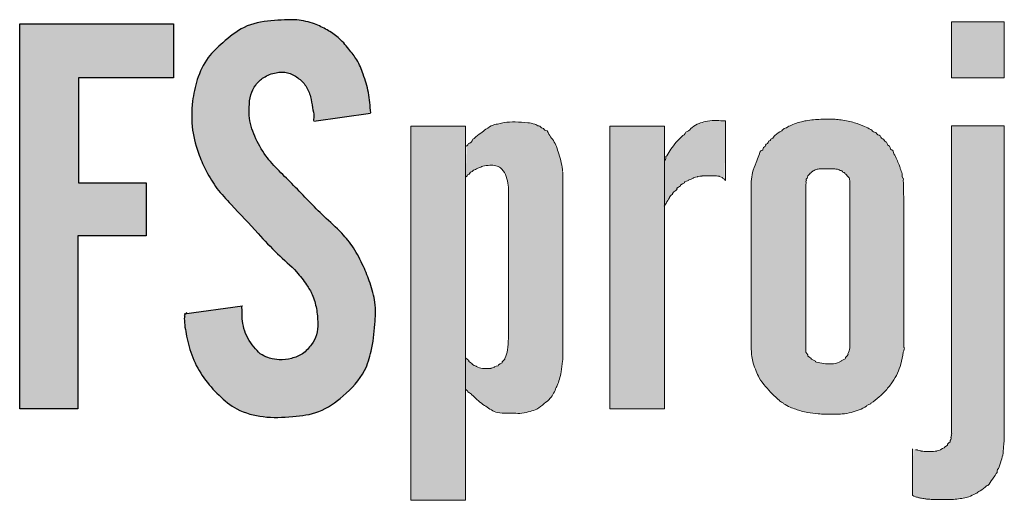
# Model space of a CAD drawing. Header units: centimetres. Extents: x 36226 to 898353716, y 11794 to 57421.
# Tile 12 of 14: x 898353544 to 898353599, y 12859 to 12886. Entities that reach past the tile are written whole.
import ezdxf

# ---------------------------------------------------------------- set-up
doc = ezdxf.new("R2010")
doc.units = ezdxf.units.CM
doc.header["$MEASUREMENT"] = 0

msp = doc.modelspace()

# ---------------------------------------------------------------- hatches: boundary and pattern name
at = {"linetype": 'Continuous', "lineweight": 25, "true_color": 0xdf0000}
for points in [[(898353552.838, 12869.134), (898353552.842, 12868.686), (898353552.872, 12868.4), (898353552.931, 12868.052), (898353553.042, 12867.536), (898353553.145, 12867.145), (898353553.252, 12866.816), (898353553.356, 12866.548), (898353553.476, 12866.285), (898353553.611, 12866.028), (898353553.759, 12865.778), (898353553.919, 12865.536), (898353554.091, 12865.303), (898353554.31, 12865.034), (898353554.543, 12864.777), (898353554.788, 12864.529), (898353555.044, 12864.292), (898353555.267, 12864.105), (898353555.5, 12863.933), (898353555.695, 12863.808), (898353555.897, 12863.697), (898353556.108, 12863.601), (898353556.38, 12863.5), (898353556.659, 12863.418), (898353556.945, 12863.356), (898353557.29, 12863.303), (898353557.637, 12863.271), (898353558.041, 12863.258), (898353558.446, 12863.266), (898353558.967, 12863.3), (898353559.432, 12863.349), (898353559.778, 12863.404), (898353560.06, 12863.466), (898353560.336, 12863.547), (898353560.55, 12863.629), (898353560.759, 12863.726), (898353561.011, 12863.865), (898353561.255, 12864.022), (898353561.491, 12864.194), (898353561.766, 12864.415), (898353562.031, 12864.649), (898353562.244, 12864.852), (898353562.445, 12865.064), (898353562.634, 12865.285), (898353562.773, 12865.47), (898353562.901, 12865.661), (898353563.017, 12865.86), (898353563.118, 12866.067), (898353563.227, 12866.335), (898353563.317, 12866.611), (898353563.406, 12866.948), (898353563.487, 12867.346), (898353563.558, 12867.803), (898353563.614, 12868.32), (898353563.656, 12868.9), (898353563.664, 12869.248), (898353563.655, 12869.536), (898353563.626, 12869.823), (898353563.576, 12870.108), (898353563.507, 12870.389), (898353563.407, 12870.723), (898353563.252, 12871.16), (898353563.079, 12871.589), (898353562.889, 12872.011), (898353562.706, 12872.372), (898353562.534, 12872.674), (898353562.379, 12872.918), (898353562.211, 12873.154), (898353562.032, 12873.382), (898353561.843, 12873.601), (898353561.645, 12873.812), (898353561.355, 12874.094), (898353560.676, 12874.724), (898353560.264, 12875.129), (898353559.62, 12875.794), (898353558.976, 12876.459), (898353558.162, 12877.28), (898353557.883, 12877.575), (898353557.655, 12877.837), (898353557.476, 12878.064), (898353557.31, 12878.3), (898353557.157, 12878.545), (898353557.017, 12878.798), (898353556.865, 12879.112), (898353556.731, 12879.436), (898353556.637, 12879.712), (898353556.577, 12879.937), (898353556.533, 12880.164), (898353556.509, 12880.393), (898353556.505, 12880.624), (898353556.523, 12881.03), (898353556.547, 12881.261), (898353556.578, 12881.432), (898353556.624, 12881.599), (898353556.686, 12881.762), (898353556.763, 12881.918), (898353556.857, 12882.066), (898353556.964, 12882.203), (898353557.086, 12882.328), (898353557.219, 12882.441), (898353557.362, 12882.539), (898353557.514, 12882.623), (898353557.674, 12882.693), (898353557.839, 12882.749), (898353558.01, 12882.79), (898353558.184, 12882.818), (898353558.359, 12882.83), (898353558.533, 12882.822), (898353558.703, 12882.791), (898353558.867, 12882.736), (898353559.023, 12882.659), (898353559.173, 12882.567), (898353559.316, 12882.463), (898353559.45, 12882.35), (898353559.573, 12882.228), (898353559.683, 12882.094), (898353559.778, 12881.95), (898353559.857, 12881.795), (898353559.922, 12881.632), (898353559.973, 12881.465), (898353560.023, 12881.238), (898353560.114, 12880.727), (898353560.157, 12880.5), (898353560.175, 12880.326), (898353560.179, 12880.041), (898353563.393, 12880.521), (898353563.339, 12881.131), (898353563.288, 12881.516), (898353563.225, 12881.843), (898353563.143, 12882.166), (898353563.027, 12882.538), (898353562.874, 12882.958), (898353562.765, 12883.214), (898353562.666, 12883.413), (898353562.553, 12883.604), (898353562.395, 12883.832), (898353562.153, 12884.138), (898353561.901, 12884.437), (898353561.71, 12884.639), (898353561.548, 12884.791), (898353561.375, 12884.93), (898353561.193, 12885.058), (898353560.956, 12885.204), (898353560.661, 12885.362), (898353560.409, 12885.479), (898353560.15, 12885.581), (898353559.884, 12885.664), (898353559.612, 12885.729), (898353559.337, 12885.772), (898353559.06, 12885.792), (898353558.726, 12885.791), (898353558.005, 12885.761), (898353557.615, 12885.728), (898353557.281, 12885.683), (898353556.951, 12885.617), (898353556.681, 12885.544), (898353556.419, 12885.451), (898353556.217, 12885.362), (898353556.022, 12885.258), (898353555.788, 12885.11), (898353555.563, 12884.947), (898353555.301, 12884.737), (898353554.877, 12884.367), (898353554.631, 12884.139), (898353554.436, 12883.941), (898353554.29, 12883.775), (898353554.154, 12883.6), (898353554.03, 12883.416), (898353553.891, 12883.175), (898353553.769, 12882.924), (898353553.662, 12882.664), (898353553.553, 12882.346), (898353553.463, 12882.024), (898353553.379, 12881.644), (898353553.318, 12881.26), (898353553.277, 12880.872), (898353553.258, 12880.482), (898353553.261, 12880.092), (898353553.283, 12879.758), (898353553.325, 12879.427), (898353553.387, 12879.099), (898353553.466, 12878.774), (898353553.579, 12878.401), (898353553.712, 12878.034), (898353553.862, 12877.675), (898353554.029, 12877.323), (898353554.211, 12876.979), (898353554.38, 12876.691), (898353554.563, 12876.412), (898353554.727, 12876.187), (898353554.937, 12875.929), (898353555.195, 12875.637), (898353556.717, 12874.015), (898353557.619, 12873.032), (898353557.928, 12872.712), (898353558.208, 12872.442), (898353558.864, 12871.84), (898353559.101, 12871.605), (898353559.287, 12871.4), (898353559.463, 12871.185), (898353559.663, 12870.917), (898353559.85, 12870.64), (898353559.993, 12870.401), (898353560.092, 12870.202), (898353560.173, 12869.995), (898353560.238, 12869.782), (898353560.3, 12869.51), (898353560.353, 12869.18), (898353560.385, 12868.849), (898353560.396, 12868.513), (898353560.389, 12868.289), (898353560.369, 12868.123), (898353560.334, 12867.961), (898353560.279, 12867.805), (898353560.207, 12867.654), (898353560.121, 12867.509), (898353559.992, 12867.325), (898353559.886, 12867.193), (898353559.772, 12867.07), (898353559.649, 12866.958), (898353559.515, 12866.859), (898353559.372, 12866.775), (898353559.22, 12866.705), (898353559.062, 12866.647), (898353558.845, 12866.588), (898353558.625, 12866.549), (898353558.403, 12866.529), (898353558.181, 12866.53), (898353557.96, 12866.553), (898353557.741, 12866.596), (898353557.58, 12866.642), (898353557.423, 12866.701), (898353557.274, 12866.777), (898353557.182, 12866.839), (898353557.054, 12866.945), (898353556.935, 12867.063), (898353556.788, 12867.232), (898353556.653, 12867.409), (898353556.529, 12867.593), (898353556.418, 12867.786), (898353556.322, 12867.986), (898353556.261, 12868.143), (898353556.199, 12868.36), (898353556.145, 12868.633), (898353556.114, 12868.896), (898353556.107, 12869.11), (898353556.12, 12869.347), (898353556.13, 12869.531)], [(898353543.514, 12863.742), (898353546.809, 12863.742), (898353546.809, 12873.556), (898353550.68, 12873.556), (898353550.68, 12876.556), (898353546.837, 12876.556), (898353546.837, 12882.501), (898353552.223, 12882.501), (898353552.223, 12885.557), (898353543.514, 12885.557)]]:
    msp.add_hatch(color=12, dxfattribs=at).paths.add_polyline_path(points)
at = {"linetype": 'Continuous', "lineweight": 20}
for points in [[(898353599.279, 12885.68), (898353596.296, 12885.68), (898353596.296, 12882.506), (898353599.279, 12882.506)], [(898353568.772, 12879.764), (898353565.672, 12879.764), (898353565.672, 12858.558), (898353568.772, 12858.558)], [(898353568.838, 12878.668), (898353568.772, 12876.88), (898353568.973, 12877.067), (898353569.2, 12877.254), (898353569.292, 12877.312), (898353569.444, 12877.377), (898353569.734, 12877.493), (898353569.857, 12877.524), (898353570.04, 12877.544), (898353570.3, 12877.548), (898353570.445, 12877.531), (898353570.551, 12877.501), (898353570.651, 12877.454), (898353570.744, 12877.394), (898353570.826, 12877.321), (898353570.91, 12877.223), (898353570.981, 12877.115), (898353571.045, 12876.984), (898353571.1, 12876.829), (898353571.146, 12876.634), (898353571.184, 12876.363), (898353571.202, 12876.071), (898353571.197, 12875.741), (898353571.189, 12875.612), (898353571.186, 12867.545), (898353571.17, 12867.26), (898353571.138, 12867.041), (898353571.088, 12866.842), (898353571.022, 12866.663), (898353570.944, 12866.505), (898353570.882, 12866.413), (898353570.745, 12866.282), (898353570.637, 12866.214), (898353570.449, 12866.129), (898353570.257, 12866.052), (898353569.862, 12866.037), (898353569.721, 12866.039), (898353569.597, 12866.063), (898353569.432, 12866.122), (898353569.241, 12866.207), (898353569.147, 12866.264), (898353568.861, 12866.561), (898353568.772, 12866.65), (898353568.772, 12864.85), (898353568.881, 12864.738), (898353569.036, 12864.611), (898353569.174, 12864.497), (898353569.481, 12864.205), (898353569.638, 12864.08), (898353569.931, 12863.877), (898353570.271, 12863.66), (898353570.409, 12863.587), (898353570.534, 12863.542), (898353570.687, 12863.512), (898353570.889, 12863.497), (898353571.581, 12863.492), (898353571.872, 12863.489), (898353572.048, 12863.506), (898353572.267, 12863.553), (898353572.59, 12863.648), (898353572.755, 12863.713), (898353572.891, 12863.788), (898353573.036, 12863.891), (898353573.439, 12864.216), (898353573.55, 12864.324), (898353573.633, 12864.427), (898353573.716, 12864.559), (898353573.818, 12864.759), (898353573.99, 12865.149), (898353574.07, 12865.381), (898353574.144, 12865.661), (898353574.202, 12865.968), (898353574.263, 12866.455), (898353574.275, 12866.566), (898353574.264, 12877.173), (898353574.21, 12877.566), (898353574.152, 12877.831), (898353573.974, 12878.432), (898353573.888, 12878.668), (898353573.808, 12878.838), (898353573.72, 12878.98), (898353573.508, 12879.266), (898353573.387, 12879.438), (898353573.317, 12879.514), (898353573.235, 12879.577), (898353572.917, 12879.78), (898353572.785, 12879.842), (898353572.606, 12879.901), (898353572.402, 12879.945), (898353572.112, 12879.981), (898353571.757, 12880), (898353571.338, 12880), (898353571.067, 12879.981), (898353570.841, 12879.943), (898353570.391, 12879.846), (898353570.255, 12879.797), (898353570.107, 12879.718), (898353569.898, 12879.576), (898353569.446, 12879.239), (898353569.287, 12879.103), (898353569.142, 12878.953), (898353568.996, 12878.803)], [(898353580.038, 12879.764), (898353576.939, 12879.764), (898353576.939, 12863.748), (898353580.038, 12863.748)], [(898353580.062, 12877.875), (898353580.038, 12875.231), (898353580.167, 12875.464), (898353580.436, 12875.892), (898353580.517, 12875.998), (898353580.644, 12876.134), (898353580.914, 12876.391), (898353581.058, 12876.509), (898353581.19, 12876.599), (898353581.378, 12876.699), (898353581.633, 12876.814), (898353581.834, 12876.884), (898353582.003, 12876.923), (898353582.215, 12876.946), (898353582.561, 12876.954), (898353583.053, 12876.942), (898353583.158, 12876.923), (898353583.333, 12876.827), (898353583.434, 12876.739), (898353583.493, 12880.071), (898353583.153, 12880.076), (898353582.838, 12880.083), (898353582.601, 12880.066), (898353582.346, 12880.024), (898353582.134, 12879.973), (898353581.967, 12879.912), (898353581.808, 12879.831), (898353581.625, 12879.712), (898353581.419, 12879.556), (898353581.241, 12879.4), (898353580.828, 12879), (898353580.681, 12878.84), (898353580.534, 12878.653), (898353580.297, 12878.31), (898353580.174, 12878.107)], [(898353594.088, 12858.853), (898353594.184, 12858.798), (898353594.355, 12858.731), (898353594.515, 12858.686), (898353594.933, 12858.622), (898353595.465, 12858.601), (898353596.072, 12858.602), (898353596.348, 12858.609), (898353596.696, 12858.644), (898353597.004, 12858.695), (898353597.219, 12858.747), (898353597.392, 12858.808), (898353597.592, 12858.902), (898353597.816, 12859.029), (898353598.015, 12859.162), (898353598.175, 12859.286), (898353598.31, 12859.411), (898353598.46, 12859.573), (898353598.646, 12859.802), (898353598.761, 12859.969), (898353598.841, 12860.114), (898353598.954, 12860.385), (898353599.09, 12860.747), (898353599.157, 12860.976), (898353599.202, 12861.211), (898353599.233, 12861.504), (898353599.275, 12862.017), (898353599.279, 12879.779), (898353596.296, 12879.779), (898353596.293, 12862.35), (898353596.254, 12862.018), (898353596.227, 12861.923), (898353596.128, 12861.778), (898353595.987, 12861.638), (898353595.866, 12861.538), (898353595.75, 12861.463), (898353595.626, 12861.404), (898353595.476, 12861.356), (898353595.321, 12861.328), (898353595.144, 12861.318), (898353594.77, 12861.317), (898353594.634, 12861.336), (898353594.367, 12861.407), (898353594.232, 12861.43), (898353594.122, 12861.464)]]:
    msp.add_hatch(color=152, dxfattribs=at).paths.add_polyline_path(points)
h = msp.add_hatch(color=152, dxfattribs=at)
h.paths.add_polyline_path([(898353584.949, 12867.083), (898353584.98, 12866.713), (898353585.016, 12866.49), (898353585.065, 12866.298), (898353585.152, 12866.059), (898353585.339, 12865.614), (898353585.417, 12865.463), (898353585.526, 12865.298), (898353585.684, 12865.096), (898353585.979, 12864.751), (898353586.154, 12864.566), (898353586.362, 12864.374), (898353586.668, 12864.12), (898353586.806, 12864.021), (898353586.979, 12863.924), (898353587.238, 12863.807), (898353587.53, 12863.696), (898353587.828, 12863.606), (898353588.132, 12863.538), (898353588.468, 12863.486), (898353588.807, 12863.456), (898353589.317, 12863.441), (898353589.941, 12863.446), (898353590.195, 12863.464), (898353590.447, 12863.504), (898353590.724, 12863.568), (898353590.967, 12863.646), (898353591.175, 12863.735), (898353591.401, 12863.855), (898353591.691, 12864.032), (898353591.924, 12864.194), (898353592.124, 12864.353), (898353592.313, 12864.524), (898353592.51, 12864.727), (898353592.716, 12864.962), (898353592.889, 12865.187), (898353593.031, 12865.399), (898353593.158, 12865.62), (898353593.267, 12865.851), (898353593.356, 12866.09), (898353593.436, 12866.362), (898353593.509, 12866.695), (898353593.597, 12867.226), (898353593.595, 12875.501), (898353593.551, 12876.824), (898353593.525, 12876.966), (898353593.457, 12877.183), (898353593.289, 12877.648), (898353593.153, 12877.949), (898353592.973, 12878.297), (898353592.876, 12878.455), (898353592.585, 12878.856), (898353592.501, 12878.946), (898353592.187, 12879.244), (898353592.056, 12879.344), (898353591.694, 12879.583), (898353591.495, 12879.691), (898353591.231, 12879.809), (898353590.94, 12879.915), (898353590.623, 12880.008), (898353590.342, 12880.071), (898353589.954, 12880.128), (898353589.666, 12880.155), (898353589.151, 12880.162), (898353588.78, 12880.152), (898353588.349, 12880.113), (898353588.002, 12880.062), (898353587.74, 12880.004), (898353587.464, 12879.919), (898353587.195, 12879.814), (898353586.99, 12879.716), (898353586.849, 12879.631), (898353586.611, 12879.467), (898353586.385, 12879.321), (898353586.289, 12879.244), (898353586.085, 12879.04), (898353585.951, 12878.911), (898353585.676, 12878.577), (898353585.546, 12878.391), (898353585.42, 12878.178), (898353585.331, 12877.992), (898353585.082, 12877.357), (898353585.021, 12877.161), (898353584.982, 12876.959), (898353584.949, 12876.651)])
h.paths.add_polyline_path([(898353588.047, 12866.986), (898353588.049, 12876.636), (898353588.07, 12876.749), (898353588.105, 12876.838), (898353588.163, 12876.938), (898353588.256, 12877.059), (898353588.336, 12877.141), (898353588.427, 12877.212), (898353588.56, 12877.287), (898353588.65, 12877.32), (898353588.783, 12877.338), (898353589.394, 12877.356), (898353589.643, 12877.35), (898353589.813, 12877.328), (898353589.943, 12877.291), (898353590.047, 12877.243), (898353590.142, 12877.178), (898353590.302, 12877.042), (898353590.383, 12876.961), (898353590.504, 12876.782), (898353590.531, 12876.666), (898353590.528, 12867.177), (898353590.476, 12866.999), (898353590.387, 12866.78), (898353590.326, 12866.671), (898353590.199, 12866.541), (898353590.078, 12866.467), (898353589.893, 12866.379), (898353589.732, 12866.323), (898353589.597, 12866.296), (898353589.443, 12866.287), (898353589.116, 12866.302), (898353588.902, 12866.33), (898353588.736, 12866.37), (898353588.591, 12866.425), (898353588.455, 12866.498), (898353588.315, 12866.597), (898353588.161, 12866.749), (898353588.105, 12866.841)], flags=0)

# ---------------------------------------------------------------- linework, layer by layer
at = {"color": 152, "linetype": 'Continuous', "lineweight": 20}
for p, q in [((898353571.189, 12867.736), (898353571.189, 12875.612)), ((898353576.939, 12863.748), (898353580.038, 12863.748))]:
    msp.add_line(p, q, dxfattribs=at)
at = {"color": 12, "linetype": 'Continuous', "lineweight": 25, "true_color": 0xdf0000, "flags": 128}
msp.add_lwpolyline([(898353543.514, 12863.742), (898353543.514, 12885.557), (898353552.223, 12885.557), (898353552.223, 12882.501), (898353546.837, 12882.501), (898353546.837, 12876.556), (898353550.68, 12876.556), (898353550.68, 12873.556), (898353546.809, 12873.556), (898353546.809, 12863.742)], close=True, dxfattribs=at)
at = {"color": 152, "linetype": 'Continuous', "lineweight": 20, "flags": 128}
for points in [[(898353596.296, 12885.68), (898353599.279, 12885.68), (898353599.279, 12882.506), (898353596.296, 12882.506)], [(898353565.672, 12879.764), (898353568.772, 12879.764), (898353568.772, 12858.558), (898353565.672, 12858.558)], [(898353576.939, 12879.764), (898353580.038, 12879.764), (898353580.038, 12863.748), (898353576.939, 12863.748)]]:
    msp.add_lwpolyline(points, close=True, dxfattribs=at)
at = {"color": 12, "linetype": 'Continuous', "lineweight": 25, "true_color": 0xdf0000, "flags": 128}
for points in [[(898353560.179, 12880.041), (898353563.383, 12880.51)], [(898353552.838, 12869.134), (898353556.126, 12869.585)]]:
    msp.add_lwpolyline(points, dxfattribs=at)
at = {"color": 152, "linetype": 'Continuous', "lineweight": 20, "flags": 128}
for points in [[(898353583.493, 12880.071), (898353583.493, 12876.681)], [(898353596.296, 12862.37), (898353596.296, 12879.779), (898353599.279, 12879.779), (898353599.279, 12862.054)], [(898353574.267, 12877.152), (898353574.275, 12866.566)], [(898353584.948, 12876.63), (898353584.948, 12867.111)], [(898353588.047, 12876.483), (898353588.047, 12866.986)], [(898353590.531, 12867.192), (898353590.531, 12876.666)], [(898353593.597, 12867.226), (898353593.597, 12875.439)], [(898353594.088, 12858.853), (898353594.088, 12861.469)]]:
    msp.add_lwpolyline(points, dxfattribs=at)
at = {"color": 12, "linetype": 'Continuous', "lineweight": 25, "true_color": 0xdf0000}
for points, knots in [([(898353563.393, 12880.521), (898353563.363, 12880.907), (898353563.333, 12881.294), (898353563.26, 12881.673), (898353563.193, 12882.023), (898353563.09, 12882.367), (898353562.969, 12882.706), (898353562.869, 12882.987), (898353562.757, 12883.264), (898353562.606, 12883.518), (898353562.476, 12883.736), (898353562.318, 12883.937), (898353562.156, 12884.135), (898353561.965, 12884.369), (898353561.77, 12884.599), (898353561.543, 12884.795), (898353561.355, 12884.958), (898353561.144, 12885.096), (898353560.927, 12885.22), (898353560.698, 12885.351), (898353560.462, 12885.465), (898353560.216, 12885.557), (898353559.892, 12885.677), (898353559.551, 12885.759), (898353559.207, 12885.784), (898353558.977, 12885.801), (898353558.746, 12885.793), (898353558.516, 12885.784), (898353558.259, 12885.775), (898353558.003, 12885.764), (898353557.745, 12885.741), (898353557.223, 12885.694), (898353556.693, 12885.592), (898353556.227, 12885.366), (898353555.782, 12885.152), (898353555.395, 12884.825), (898353555.018, 12884.493), (898353554.719, 12884.229), (898353554.426, 12883.963), (898353554.191, 12883.65), (898353553.912, 12883.28), (898353553.713, 12882.846), (898353553.57, 12882.401), (898353553.442, 12882.001), (898353553.358, 12881.593), (898353553.308, 12881.178), (898353553.243, 12880.637), (898353553.235, 12880.085), (898353553.308, 12879.545), (898353553.374, 12879.056), (898353553.506, 12878.576), (898353553.681, 12878.114), (898353553.799, 12877.802), (898353553.937, 12877.498), (898353554.091, 12877.202), (898353554.265, 12876.867), (898353554.461, 12876.541), (898353554.688, 12876.239), (898353554.931, 12875.916), (898353555.209, 12875.619), (898353555.488, 12875.324), (898353556.005, 12874.776), (898353556.521, 12874.232), (898353557.027, 12873.677), (898353557.38, 12873.291), (898353557.728, 12872.9), (898353558.106, 12872.538), (898353558.47, 12872.191), (898353558.862, 12871.871), (898353559.199, 12871.5), (898353559.406, 12871.272), (898353559.592, 12871.025), (898353559.766, 12870.768), (898353559.884, 12870.593), (898353559.996, 12870.413), (898353560.083, 12870.222), (898353560.198, 12869.969), (898353560.268, 12869.696), (898353560.317, 12869.422), (898353560.364, 12869.15), (898353560.39, 12868.876), (898353560.395, 12868.598), (898353560.399, 12868.375), (898353560.391, 12868.149), (898353560.328, 12867.939), (898353560.269, 12867.745), (898353560.165, 12867.565), (898353560.045, 12867.397), (898353559.901, 12867.194), (898353559.734, 12867.008), (898353559.532, 12866.87), (898353559.345, 12866.743), (898353559.128, 12866.658), (898353558.906, 12866.603), (898353558.678, 12866.546), (898353558.444, 12866.52), (898353558.212, 12866.529), (898353558.029, 12866.536), (898353557.848, 12866.565), (898353557.671, 12866.614), (898353557.521, 12866.656), (898353557.374, 12866.713), (898353557.244, 12866.796), (898353557.102, 12866.887), (898353556.98, 12867.009), (898353556.868, 12867.138), (898353556.737, 12867.288), (898353556.619, 12867.447), (898353556.515, 12867.616), (898353556.412, 12867.784), (898353556.323, 12867.961), (898353556.259, 12868.151), (898353556.197, 12868.335), (898353556.158, 12868.531), (898353556.134, 12868.714), (898353556.108, 12868.902), (898353556.098, 12869.077), (898353556.116, 12869.295), (898353556.124, 12869.395), (898353556.043, 12869.585), (898353556.126, 12869.585)], [0, 0, 0, 0, 1, 1, 1, 2, 2, 2, 3, 3, 3, 4, 4, 4, 5, 5, 5, 6, 6, 6, 7, 7, 7, 8, 8, 8, 9, 9, 9, 10, 10, 10, 11, 11, 11, 12, 12, 12, 13, 13, 13, 14, 14, 14, 15, 15, 15, 16, 16, 16, 17, 17, 17, 18, 18, 18, 19, 19, 19, 20, 20, 20, 21, 21, 21, 22, 22, 22, 23, 23, 23, 24, 24, 24, 25, 25, 25, 26, 26, 26, 27, 27, 27, 28, 28, 28, 29, 29, 29, 30, 30, 30, 31, 31, 31, 32, 32, 32, 33, 33, 33, 34, 34, 34, 35, 35, 35, 36, 36, 36, 37, 37, 37, 38, 38, 38, 39, 39, 39, 40, 40, 40, 40]), ([(898353552.973, 12869.2), (898353552.98, 12869.2), (898353552.798, 12869.007), (898353552.836, 12869.007), (898353552.888, 12869.007), (898353552.836, 12868.909), (898353552.836, 12868.863), (898353552.836, 12868.543), (898353552.898, 12868.202), (898353552.968, 12867.869), (898353553.056, 12867.451), (898353553.158, 12867.046), (898353553.312, 12866.657), (898353553.473, 12866.246), (898353553.693, 12865.853), (898353553.95, 12865.492), (898353554.202, 12865.14), (898353554.49, 12864.817), (898353554.802, 12864.515), (898353555.11, 12864.218), (898353555.442, 12863.94), (898353555.817, 12863.739), (898353556.272, 12863.494), (898353556.79, 12863.361), (898353557.308, 12863.301), (898353557.862, 12863.236), (898353558.415, 12863.253), (898353558.974, 12863.301), (898353559.479, 12863.344), (898353559.988, 12863.411), (898353560.453, 12863.59), (898353560.959, 12863.784), (898353561.412, 12864.109), (898353561.833, 12864.473), (898353562.319, 12864.891), (898353562.763, 12865.36), (898353563.047, 12865.918), (898353563.223, 12866.262), (898353563.338, 12866.64), (898353563.422, 12867.021), (898353563.533, 12867.52), (898353563.592, 12868.024), (898353563.632, 12868.533), (898353563.665, 12868.949), (898353563.684, 12869.369), (898353563.632, 12869.78), (898353563.585, 12870.151), (898353563.48, 12870.515), (898353563.357, 12870.871), (898353563.246, 12871.19), (898353563.121, 12871.503), (898353562.982, 12871.811), (898353562.817, 12872.176), (898353562.632, 12872.533), (898353562.412, 12872.867), (898353562.219, 12873.161), (898353561.999, 12873.437), (898353561.759, 12873.693), (898353561.441, 12874.032), (898353561.089, 12874.335), (898353560.75, 12874.654), (898353560.154, 12875.215), (898353559.602, 12875.823), (898353559.028, 12876.406), (898353558.757, 12876.682), (898353558.48, 12876.953), (898353558.209, 12877.231), (898353557.943, 12877.504), (898353557.682, 12877.785), (898353557.456, 12878.091), (898353557.206, 12878.431), (898353556.998, 12878.802), (898353556.829, 12879.194), (898353556.667, 12879.569), (898353556.54, 12879.963), (898353556.511, 12880.364), (898353556.5, 12880.521), (898353556.504, 12880.678), (898353556.511, 12880.835), (898353556.522, 12881.075), (898353556.541, 12881.316), (898353556.607, 12881.545), (898353556.664, 12881.742), (898353556.757, 12881.931), (898353556.879, 12882.097), (898353557.004, 12882.265), (898353557.159, 12882.409), (898353557.334, 12882.521), (898353557.546, 12882.658), (898353557.786, 12882.748), (898353558.037, 12882.796), (898353558.252, 12882.837), (898353558.476, 12882.846), (898353558.684, 12882.796), (898353558.892, 12882.745), (898353559.085, 12882.635), (898353559.261, 12882.504), (898353559.437, 12882.375), (898353559.595, 12882.225), (898353559.716, 12882.049), (898353559.842, 12881.864), (898353559.927, 12881.65), (898353559.982, 12881.431), (898353560.033, 12881.226), (898353560.057, 12881.018), (898353560.097, 12880.813), (898353560.129, 12880.646), (898353560.171, 12880.483), (898353560.176, 12880.309), (898353560.178, 12880.233), (898353560.107, 12880.082), (898353560.178, 12880.082)], [0, 0, 0, 0, 1, 1, 1, 2, 2, 2, 3, 3, 3, 4, 4, 4, 5, 5, 5, 6, 6, 6, 7, 7, 7, 8, 8, 8, 9, 9, 9, 10, 10, 10, 11, 11, 11, 12, 12, 12, 13, 13, 13, 14, 14, 14, 15, 15, 15, 16, 16, 16, 17, 17, 17, 18, 18, 18, 19, 19, 19, 20, 20, 20, 21, 21, 21, 22, 22, 22, 23, 23, 23, 24, 24, 24, 25, 25, 25, 26, 26, 26, 27, 27, 27, 28, 28, 28, 29, 29, 29, 30, 30, 30, 31, 31, 31, 32, 32, 32, 33, 33, 33, 34, 34, 34, 35, 35, 35, 36, 36, 36, 37, 37, 37, 37])]:
    msp.add_open_spline(points, degree=3, knots=knots, dxfattribs=at)
at = {"color": 152, "linetype": 'Continuous', "lineweight": 20}
for points, knots in [([(898353569.257, 12879.074), (898353569.371, 12879.185), (898353569.499, 12879.281), (898353569.627, 12879.376), (898353569.725, 12879.449), (898353569.822, 12879.521), (898353569.922, 12879.593), (898353570.05, 12879.685), (898353570.183, 12879.775), (898353570.33, 12879.827), (898353570.435, 12879.864), (898353570.546, 12879.881), (898353570.655, 12879.903), (898353570.755, 12879.924), (898353570.853, 12879.948), (898353570.953, 12879.965), (898353571.158, 12880), (898353571.368, 12880.004), (898353571.578, 12880.003), (898353571.815, 12880.001), (898353572.051, 12879.993), (898353572.286, 12879.962), (898353572.421, 12879.945), (898353572.556, 12879.919), (898353572.687, 12879.877), (898353572.768, 12879.851), (898353572.837, 12879.777), (898353572.922, 12879.777), (898353573.004, 12879.777), (898353573.046, 12879.643), (898353573.129, 12879.643), (898353573.201, 12879.643), (898353573.236, 12879.524), (898353573.306, 12879.524), (898353573.428, 12879.524), (898353573.461, 12879.331), (898353573.533, 12879.228), (898353573.601, 12879.132), (898353573.678, 12879.045), (898353573.742, 12878.948), (898353573.812, 12878.843), (898353573.867, 12878.727), (898353573.912, 12878.608), (898353573.963, 12878.475), (898353574.003, 12878.339), (898353574.044, 12878.203), (898353574.096, 12878.029), (898353574.15, 12877.856), (898353574.188, 12877.679), (898353574.222, 12877.518), (898353574.243, 12877.354), (898353574.262, 12877.191)], [0, 0, 0, 0, 1, 1, 1, 2, 2, 2, 3, 3, 3, 4, 4, 4, 5, 5, 5, 6, 6, 6, 7, 7, 7, 8, 8, 8, 9, 9, 9, 10, 10, 10, 11, 11, 11, 12, 12, 12, 13, 13, 13, 14, 14, 14, 15, 15, 15, 16, 16, 16, 17, 17, 17, 17]), ([(898353581.077, 12879.243), (898353581.187, 12879.243), (898353581.207, 12879.469), (898353581.316, 12879.469), (898353581.437, 12879.469), (898353581.501, 12879.623), (898353581.6, 12879.694), (898353581.723, 12879.782), (898353581.851, 12879.864), (898353581.99, 12879.922), (898353582.105, 12879.97), (898353582.227, 12880), (898353582.35, 12880.025), (898353582.517, 12880.059), (898353582.686, 12880.081), (898353582.854, 12880.083), (898353583.022, 12880.086), (898353583.188, 12880.07), (898353583.36, 12880.07), (898353583.405, 12880.07), (898353583.449, 12880.071), (898353583.493, 12880.071)], [0, 0, 0, 0, 1, 1, 1, 2, 2, 2, 3, 3, 3, 4, 4, 4, 5, 5, 5, 6, 6, 6, 7, 7, 7, 7]), ([(898353584.948, 12876.63), (898353584.962, 12876.8), (898353584.976, 12876.97), (898353585.015, 12877.134), (898353585.061, 12877.329), (898353585.142, 12877.516), (898353585.216, 12877.705), (898353585.27, 12877.84), (898353585.319, 12877.975), (898353585.382, 12878.105), (898353585.431, 12878.205), (898353585.437, 12878.395), (898353585.549, 12878.395), (898353585.631, 12878.395), (898353585.608, 12878.596), (898353585.69, 12878.596), (898353585.762, 12878.596), (898353585.755, 12878.762), (898353585.827, 12878.762), (898353585.902, 12878.762), (898353585.897, 12878.933), (898353585.972, 12878.933), (898353586.04, 12878.933), (898353586.053, 12879.074), (898353586.122, 12879.074), (898353586.197, 12879.074), (898353586.224, 12879.186), (898353586.28, 12879.236), (898353586.396, 12879.344), (898353586.541, 12879.418), (898353586.673, 12879.507), (898353586.741, 12879.553), (898353586.793, 12879.648), (898353586.874, 12879.648), (898353586.977, 12879.648), (898353587.044, 12879.793), (898353587.148, 12879.793)], [0, 0, 0, 0, 1, 1, 1, 2, 2, 2, 3, 3, 3, 4, 4, 4, 5, 5, 5, 6, 6, 6, 7, 7, 7, 8, 8, 8, 9, 9, 9, 10, 10, 10, 11, 11, 11, 12, 12, 12, 12]), ([(898353587.148, 12879.793), (898353587.254, 12879.841), (898353587.363, 12879.883), (898353587.473, 12879.922), (898353587.575, 12879.957), (898353587.679, 12879.989), (898353587.784, 12880.016), (898353587.873, 12880.038), (898353587.963, 12880.056), (898353588.054, 12880.071), (898353588.194, 12880.095), (898353588.335, 12880.112), (898353588.477, 12880.127), (898353588.611, 12880.14), (898353588.745, 12880.152), (898353588.88, 12880.157), (898353589.031, 12880.163), (898353589.182, 12880.162), (898353589.333, 12880.161), (898353589.456, 12880.161), (898353589.578, 12880.16), (898353589.701, 12880.153), (898353589.811, 12880.146), (898353589.92, 12880.133), (898353590.03, 12880.119), (898353590.169, 12880.1), (898353590.307, 12880.079), (898353590.444, 12880.05), (898353590.562, 12880.026), (898353590.679, 12879.995), (898353590.795, 12879.961), (898353590.988, 12879.903), (898353591.178, 12879.835), (898353591.362, 12879.753), (898353591.483, 12879.699), (898353591.602, 12879.64), (898353591.715, 12879.571), (898353591.788, 12879.526), (898353591.843, 12879.43), (898353591.929, 12879.43), (898353592.033, 12879.43), (898353592.079, 12879.248), (898353592.183, 12879.248), (898353592.276, 12879.248), (898353592.292, 12879.054), (898353592.386, 12879.054), (898353592.467, 12879.054), (898353592.48, 12878.885), (898353592.561, 12878.885), (898353592.65, 12878.885), (898353592.631, 12878.669), (898353592.72, 12878.669), (898353592.82, 12878.669), (898353592.796, 12878.428), (898353592.895, 12878.428), (898353592.985, 12878.428), (898353592.987, 12878.273), (898353593.029, 12878.194), (898353593.084, 12878.09), (898353593.136, 12877.985), (898353593.186, 12877.878), (898353593.235, 12877.776), (898353593.281, 12877.672), (898353593.321, 12877.565), (898353593.345, 12877.501), (898353593.366, 12877.437), (898353593.388, 12877.373), (898353593.424, 12877.273), (898353593.463, 12877.174), (898353593.495, 12877.072), (898353593.522, 12876.988), (898353593.464, 12876.814), (898353593.552, 12876.814), (898353593.593, 12876.814), (898353593.557, 12876.732), (898353593.557, 12876.691), (898353593.565, 12876.274), (898353593.579, 12875.857), (898353593.597, 12875.439)], [0, 0, 0, 0, 1, 1, 1, 2, 2, 2, 3, 3, 3, 4, 4, 4, 5, 5, 5, 6, 6, 6, 7, 7, 7, 8, 8, 8, 9, 9, 9, 10, 10, 10, 11, 11, 11, 12, 12, 12, 13, 13, 13, 14, 14, 14, 15, 15, 15, 16, 16, 16, 17, 17, 17, 18, 18, 18, 19, 19, 19, 20, 20, 20, 21, 21, 21, 22, 22, 22, 23, 23, 23, 24, 24, 24, 25, 25, 25, 26, 26, 26, 26]), ([(898353568.772, 12878.616), (898353568.873, 12878.616), (898353568.904, 12878.811), (898353569.005, 12878.811), (898353569.126, 12878.811), (898353569.136, 12879.074), (898353569.257, 12879.074)], [0, 0, 0, 0, 1, 1, 1, 2, 2, 2, 2]), ([(898353580.165, 12878.09), (898353580.232, 12878.216), (898353580.312, 12878.335), (898353580.393, 12878.453), (898353580.487, 12878.59), (898353580.582, 12878.725), (898353580.69, 12878.85), (898353580.809, 12878.989), (898353580.944, 12879.115), (898353581.077, 12879.243)], [0, 0, 0, 0, 1, 1, 1, 2, 2, 2, 3, 3, 3, 3]), ([(898353568.772, 12876.88), (898353568.844, 12876.88), (898353568.857, 12877.029), (898353568.929, 12877.029), (898353569.005, 12877.029), (898353569.027, 12877.177), (898353569.103, 12877.177), (898353569.171, 12877.177), (898353569.198, 12877.297), (898353569.265, 12877.297), (898353569.359, 12877.297), (898353569.43, 12877.408), (898353569.525, 12877.408), (898353569.604, 12877.408), (898353569.67, 12877.472), (898353569.744, 12877.496), (898353569.871, 12877.536), (898353570.008, 12877.544), (898353570.144, 12877.548), (898353570.26, 12877.551), (898353570.376, 12877.551), (898353570.487, 12877.522), (898353570.577, 12877.498), (898353570.663, 12877.454), (898353570.738, 12877.398), (898353570.863, 12877.304), (898353570.957, 12877.173), (898353571.024, 12877.033), (898353571.098, 12876.876), (898353571.137, 12876.706), (898353571.163, 12876.535), (898353571.208, 12876.231), (898353571.211, 12875.922), (898353571.189, 12875.612)], [0, 0, 0, 0, 1, 1, 1, 2, 2, 2, 3, 3, 3, 4, 4, 4, 5, 5, 5, 6, 6, 6, 7, 7, 7, 8, 8, 8, 9, 9, 9, 10, 10, 10, 11, 11, 11, 11]), ([(898353583.493, 12876.681), (898353583.53, 12876.681), (898353583.376, 12876.759), (898353583.413, 12876.759), (898353583.454, 12876.759), (898353583.28, 12876.836), (898353583.32, 12876.836), (898353583.385, 12876.836), (898353583.083, 12876.926), (898353583.147, 12876.926), (898353583.207, 12876.926), (898353582.906, 12876.946), (898353582.967, 12876.946), (898353583.053, 12876.946), (898353582.797, 12876.951), (898353582.712, 12876.953), (898353582.611, 12876.954), (898353582.51, 12876.955), (898353582.409, 12876.954), (898353582.325, 12876.952), (898353582.075, 12876.942), (898353582.159, 12876.942), (898353582.242, 12876.942), (898353581.829, 12876.905), (898353581.912, 12876.905), (898353581.999, 12876.905), (898353581.575, 12876.826), (898353581.662, 12876.826), (898353581.754, 12876.826), (898353581.317, 12876.714), (898353581.409, 12876.714), (898353581.5, 12876.714), (898353581.077, 12876.585), (898353581.168, 12876.585), (898353581.262, 12876.585), (898353580.848, 12876.416), (898353580.942, 12876.416), (898353581.04, 12876.416), (898353580.629, 12876.216), (898353580.728, 12876.216), (898353580.848, 12876.216), (898353580.554, 12876.048), (898353580.48, 12875.953)], [0, 0, 0, 0, 1, 1, 1, 2, 2, 2, 3, 3, 3, 4, 4, 4, 5, 5, 5, 6, 6, 6, 7, 7, 7, 8, 8, 8, 9, 9, 9, 10, 10, 10, 11, 11, 11, 12, 12, 12, 13, 13, 13, 14, 14, 14, 14]), ([(898353588.047, 12876.483), (898353588.106, 12876.483), (898353587.992, 12876.66), (898353588.051, 12876.66), (898353588.091, 12876.66), (898353588.039, 12876.776), (898353588.079, 12876.776), (898353588.159, 12876.776), (898353588.117, 12876.986), (898353588.197, 12876.986), (898353588.244, 12876.986), (898353588.24, 12877.093), (898353588.287, 12877.093), (898353588.341, 12877.093), (898353588.354, 12877.199), (898353588.408, 12877.199), (898353588.448, 12877.199), (898353588.47, 12877.261), (898353588.51, 12877.261), (898353588.55, 12877.261), (898353588.579, 12877.311), (898353588.619, 12877.311), (898353588.659, 12877.311), (898353588.696, 12877.334), (898353588.735, 12877.334), (898353588.778, 12877.334), (898353588.82, 12877.341), (898353588.862, 12877.343), (898353588.958, 12877.347), (898353589.054, 12877.347), (898353589.15, 12877.35), (898353589.312, 12877.353), (898353589.474, 12877.362), (898353589.636, 12877.351), (898353589.702, 12877.346), (898353589.767, 12877.323), (898353589.834, 12877.323), (898353589.905, 12877.323), (898353589.963, 12877.249), (898353590.035, 12877.249), (898353590.094, 12877.249), (898353590.121, 12877.148), (898353590.18, 12877.148), (898353590.234, 12877.148), (898353590.248, 12877.042), (898353590.302, 12877.042), (898353590.343, 12877.042), (898353590.347, 12876.956), (898353590.387, 12876.956), (898353590.431, 12876.956), (898353590.421, 12876.851), (898353590.465, 12876.851), (898353590.502, 12876.851), (898353590.512, 12876.792), (898353590.531, 12876.666)], [0, 0, 0, 0, 1, 1, 1, 2, 2, 2, 3, 3, 3, 4, 4, 4, 5, 5, 5, 6, 6, 6, 7, 7, 7, 8, 8, 8, 9, 9, 9, 10, 10, 10, 11, 11, 11, 12, 12, 12, 13, 13, 13, 14, 14, 14, 15, 15, 15, 16, 16, 16, 17, 17, 17, 18, 18, 18, 18]), ([(898353580.316, 12875.704), (898353580.251, 12875.599), (898353580.184, 12875.496), (898353580.124, 12875.39), (898353580.094, 12875.338), (898353579.978, 12875.231), (898353580.038, 12875.231)], [0, 0, 0, 0, 1, 1, 1, 2, 2, 2, 2]), ([(898353571.189, 12867.736), (898353571.187, 12867.516), (898353571.184, 12867.296), (898353571.146, 12867.081), (898353571.116, 12866.918), (898353571.068, 12866.757), (898353570.996, 12866.605)], [0, 0, 0, 0, 1, 1, 1, 2, 2, 2, 2]), ([(898353586.546, 12864.219), (898353586.402, 12864.337), (898353586.261, 12864.458), (898353586.131, 12864.59), (898353585.997, 12864.724), (898353585.874, 12864.869), (898353585.751, 12865.015), (898353585.623, 12865.168), (898353585.494, 12865.323), (898353585.399, 12865.496), (898353585.333, 12865.616), (898353585.282, 12865.745), (898353585.229, 12865.873), (898353585.166, 12866.025), (898353585.1, 12866.176), (898353585.054, 12866.332), (898353584.982, 12866.582), (898353584.963, 12866.848), (898353584.948, 12867.111)], [0, 0, 0, 0, 1, 1, 1, 2, 2, 2, 3, 3, 3, 4, 4, 4, 5, 5, 5, 6, 6, 6, 6]), ([(898353590.036, 12866.445), (898353589.898, 12866.376), (898353589.757, 12866.319), (898353589.61, 12866.298), (898353589.5, 12866.282), (898353589.387, 12866.286), (898353589.275, 12866.292), (898353589.123, 12866.3), (898353588.973, 12866.311), (898353588.826, 12866.346), (898353588.745, 12866.365), (898353588.507, 12866.425), (898353588.59, 12866.425), (898353588.686, 12866.425), (898353588.245, 12866.576), (898353588.343, 12866.576), (898353588.432, 12866.576), (898353588.065, 12866.76), (898353588.153, 12866.76), (898353588.235, 12866.76), (898353587.963, 12866.986), (898353588.047, 12866.986)], [0, 0, 0, 0, 1, 1, 1, 2, 2, 2, 3, 3, 3, 4, 4, 4, 5, 5, 5, 6, 6, 6, 7, 7, 7, 7]), ([(898353590.422, 12866.86), (898353590.519, 12866.86), (898353590.187, 12866.613), (898353590.28, 12866.613), (898353590.377, 12866.613), (898353589.935, 12866.445), (898353590.036, 12866.445)], [0, 0, 0, 0, 1, 1, 1, 2, 2, 2, 2]), ([(898353593.597, 12867.226), (898353593.691, 12867.226), (898353593.569, 12867.04), (898353593.554, 12866.947), (898353593.517, 12866.724), (898353593.475, 12866.501), (898353593.415, 12866.283), (898353593.366, 12866.106), (898353593.305, 12865.931), (898353593.229, 12865.764), (898353593.151, 12865.595), (898353593.058, 12865.433), (898353592.953, 12865.279), (898353592.836, 12865.106), (898353592.705, 12864.944), (898353592.566, 12864.789), (898353592.45, 12864.659), (898353592.329, 12864.535), (898353592.2, 12864.419), (898353592.052, 12864.287), (898353591.893, 12864.167), (898353591.728, 12864.057)], [0, 0, 0, 0, 1, 1, 1, 2, 2, 2, 3, 3, 3, 4, 4, 4, 5, 5, 5, 6, 6, 6, 7, 7, 7, 7]), ([(898353569.385, 12866.141), (898353569.48, 12866.141), (898353569.047, 12866.271), (898353569.138, 12866.271), (898353569.227, 12866.271), (898353568.862, 12866.463), (898353568.952, 12866.463), (898353569.039, 12866.463), (898353568.686, 12866.65), (898353568.772, 12866.65)], [0, 0, 0, 0, 1, 1, 1, 2, 2, 2, 3, 3, 3, 3]), ([(898353574.275, 12866.566), (898353574.314, 12866.566), (898353574.266, 12866.488), (898353574.262, 12866.448), (898353574.24, 12866.242), (898353574.217, 12866.037), (898353574.179, 12865.833), (898353574.154, 12865.694), (898353574.122, 12865.556), (898353574.082, 12865.42), (898353574.047, 12865.3), (898353574.006, 12865.182), (898353573.956, 12865.067), (898353573.939, 12865.028), (898353573.921, 12864.989), (898353573.904, 12864.95), (898353573.808, 12864.738), (898353573.717, 12864.516), (898353573.567, 12864.344), (898353573.469, 12864.231), (898353573.346, 12864.139), (898353573.226, 12864.043), (898353573.087, 12863.932), (898353572.953, 12863.815), (898353572.798, 12863.734), (898353572.681, 12863.674), (898353572.553, 12863.634), (898353572.425, 12863.597), (898353572.271, 12863.552), (898353572.117, 12863.51), (898353571.96, 12863.495), (898353571.806, 12863.48), (898353571.649, 12863.492), (898353571.494, 12863.495), (898353571.316, 12863.499), (898353571.141, 12863.493), (898353570.961, 12863.495), (898353570.796, 12863.497), (898353570.627, 12863.507), (898353570.474, 12863.561), (898353570.359, 12863.602), (898353570.254, 12863.668), (898353570.15, 12863.734), (898353570.045, 12863.802), (898353569.942, 12863.869), (898353569.839, 12863.938), (898353569.722, 12864.017), (898353569.605, 12864.099), (898353569.498, 12864.191), (898353569.364, 12864.306), (898353569.247, 12864.439), (898353569.111, 12864.552)], [0, 0, 0, 0, 1, 1, 1, 2, 2, 2, 3, 3, 3, 4, 4, 4, 5, 5, 5, 6, 6, 6, 7, 7, 7, 8, 8, 8, 9, 9, 9, 10, 10, 10, 11, 11, 11, 12, 12, 12, 13, 13, 13, 14, 14, 14, 15, 15, 15, 16, 16, 16, 17, 17, 17, 17]), ([(898353570.996, 12866.605), (898353571.091, 12866.605), (898353570.75, 12866.368), (898353570.843, 12866.368), (898353570.935, 12866.368), (898353570.527, 12866.205), (898353570.62, 12866.205), (898353570.704, 12866.205), (898353570.305, 12866.104), (898353570.389, 12866.104), (898353570.456, 12866.104), (898353570.136, 12866.039), (898353570.201, 12866.039), (898353570.277, 12866.039), (898353569.893, 12866.039), (898353569.971, 12866.039), (898353570.054, 12866.039), (898353569.806, 12866.031), (898353569.726, 12866.039), (898353569.61, 12866.049), (898353569.497, 12866.095), (898353569.385, 12866.141)], [0, 0, 0, 0, 1, 1, 1, 2, 2, 2, 3, 3, 3, 4, 4, 4, 5, 5, 5, 6, 6, 6, 7, 7, 7, 7]), ([(898353569.111, 12864.552), (898353569.211, 12864.552), (898353568.779, 12864.74), (898353568.879, 12864.74), (898353568.93, 12864.74), (898353568.721, 12864.85), (898353568.772, 12864.85)], [0, 0, 0, 0, 1, 1, 1, 2, 2, 2, 2]), ([(898353591.483, 12863.903), (898353591.347, 12863.822), (898353591.207, 12863.745), (898353591.061, 12863.683), (898353590.917, 12863.623), (898353590.766, 12863.577), (898353590.613, 12863.54), (898353590.445, 12863.499), (898353590.274, 12863.469), (898353590.101, 12863.455), (898353589.979, 12863.445), (898353589.857, 12863.443), (898353589.734, 12863.441), (898353589.525, 12863.439), (898353589.315, 12863.44), (898353589.106, 12863.445), (898353588.985, 12863.447), (898353588.864, 12863.452), (898353588.744, 12863.46), (898353588.541, 12863.474), (898353588.339, 12863.499), (898353588.14, 12863.536), (898353588.02, 12863.559), (898353587.901, 12863.586), (898353587.784, 12863.618), (898353587.57, 12863.677), (898353587.361, 12863.753), (898353587.157, 12863.842), (898353587.028, 12863.897), (898353586.902, 12863.958), (898353586.786, 12864.034)], [0, 0, 0, 0, 1, 1, 1, 2, 2, 2, 3, 3, 3, 4, 4, 4, 5, 5, 5, 6, 6, 6, 7, 7, 7, 8, 8, 8, 9, 9, 9, 10, 10, 10, 10]), ([(898353596.296, 12862.37), (898353596.335, 12862.37), (898353596.243, 12862.255), (898353596.281, 12862.255), (898353596.335, 12862.255), (898353596.211, 12862.093), (898353596.266, 12862.093), (898353596.329, 12862.093), (898353596.161, 12861.912), (898353596.222, 12861.912), (898353596.303, 12861.912), (898353595.986, 12861.717), (898353596.069, 12861.717), (898353596.152, 12861.717), (898353595.804, 12861.553), (898353595.886, 12861.553), (898353595.971, 12861.553), (898353595.584, 12861.422), (898353595.669, 12861.422), (898353595.744, 12861.422), (898353595.379, 12861.351), (898353595.455, 12861.351), (898353595.52, 12861.351), (898353595.197, 12861.322), (898353595.262, 12861.322), (898353595.356, 12861.322), (898353595.072, 12861.32), (898353594.977, 12861.318), (898353594.903, 12861.317), (898353594.682, 12861.318), (898353594.756, 12861.318), (898353594.823, 12861.318), (898353594.49, 12861.354), (898353594.557, 12861.354), (898353594.626, 12861.354), (898353594.293, 12861.408), (898353594.361, 12861.408), (898353594.401, 12861.408), (898353594.202, 12861.427), (898353594.243, 12861.427)], [0, 0, 0, 0, 1, 1, 1, 2, 2, 2, 3, 3, 3, 4, 4, 4, 5, 5, 5, 6, 6, 6, 7, 7, 7, 8, 8, 8, 9, 9, 9, 10, 10, 10, 11, 11, 11, 12, 12, 12, 13, 13, 13, 13]), ([(898353598.941, 12860.353), (898353599, 12860.503), (898353599.062, 12860.652), (898353599.11, 12860.806), (898353599.153, 12860.946), (898353599.186, 12861.09), (898353599.206, 12861.235), (898353599.228, 12861.396), (898353599.236, 12861.559), (898353599.248, 12861.722), (898353599.256, 12861.832), (898353599.267, 12861.943), (898353599.279, 12862.054)], [0, 0, 0, 0, 1, 1, 1, 2, 2, 2, 3, 3, 3, 4, 4, 4, 4]), ([(898353598.274, 12859.375), (898353598.4, 12859.375), (898353598.447, 12859.556), (898353598.528, 12859.654), (898353598.64, 12859.789), (898353598.749, 12859.93), (898353598.827, 12860.086)], [0, 0, 0, 0, 1, 1, 1, 2, 2, 2, 2]), ([(898353594.067, 12858.848), (898353594.07, 12858.848), (898353594.234, 12858.745), (898353594.315, 12858.745), (898353594.372, 12858.745), (898353594.421, 12858.695), (898353594.477, 12858.695), (898353594.558, 12858.695), (898353594.635, 12858.653), (898353594.717, 12858.653), (898353594.79, 12858.653), (898353594.861, 12858.622), (898353594.934, 12858.622), (898353595.022, 12858.622), (898353595.11, 12858.613), (898353595.199, 12858.611), (898353595.299, 12858.608), (898353595.398, 12858.602), (898353595.498, 12858.601), (898353595.602, 12858.6), (898353595.706, 12858.604), (898353595.809, 12858.605), (898353595.938, 12858.605), (898353596.067, 12858.6), (898353596.195, 12858.603), (898353596.328, 12858.606), (898353596.461, 12858.617), (898353596.594, 12858.632), (898353596.715, 12858.646), (898353596.836, 12858.663), (898353596.956, 12858.686), (898353597.061, 12858.705), (898353597.166, 12858.729), (898353597.267, 12858.762), (898353597.403, 12858.807), (898353597.532, 12858.869), (898353597.657, 12858.937)], [0, 0, 0, 0, 1, 1, 1, 2, 2, 2, 3, 3, 3, 4, 4, 4, 5, 5, 5, 6, 6, 6, 7, 7, 7, 8, 8, 8, 9, 9, 9, 10, 10, 10, 11, 11, 11, 12, 12, 12, 12])]:
    msp.add_open_spline(points, degree=3, knots=knots, dxfattribs=at)
for points in [[(898353580.038, 12877.821), (898353580.138, 12877.821), (898353580.066, 12878.09), (898353580.165, 12878.09)], [(898353580.48, 12875.953), (898353580.58, 12875.953), (898353580.216, 12875.704), (898353580.316, 12875.704)], [(898353590.531, 12867.192), (898353590.507, 12867.079), (898353590.468, 12866.969), (898353590.422, 12866.86)], [(898353586.786, 12864.034), (898353586.887, 12864.034), (898353586.444, 12864.219), (898353586.546, 12864.219)], [(898353591.728, 12864.057), (898353591.825, 12864.057), (898353591.386, 12863.903), (898353591.483, 12863.903)], [(898353598.827, 12860.086), (898353598.924, 12860.086), (898353598.844, 12860.353), (898353598.941, 12860.353)], [(898353597.657, 12858.937), (898353597.755, 12858.937), (898353597.811, 12859.089), (898353597.909, 12859.089)], [(898353597.909, 12859.089), (898353598.038, 12859.174), (898353598.162, 12859.269), (898353598.274, 12859.375)]]:
    msp.add_open_spline(points, degree=3, dxfattribs=at)

doc.saveas('drawing.dxf')
